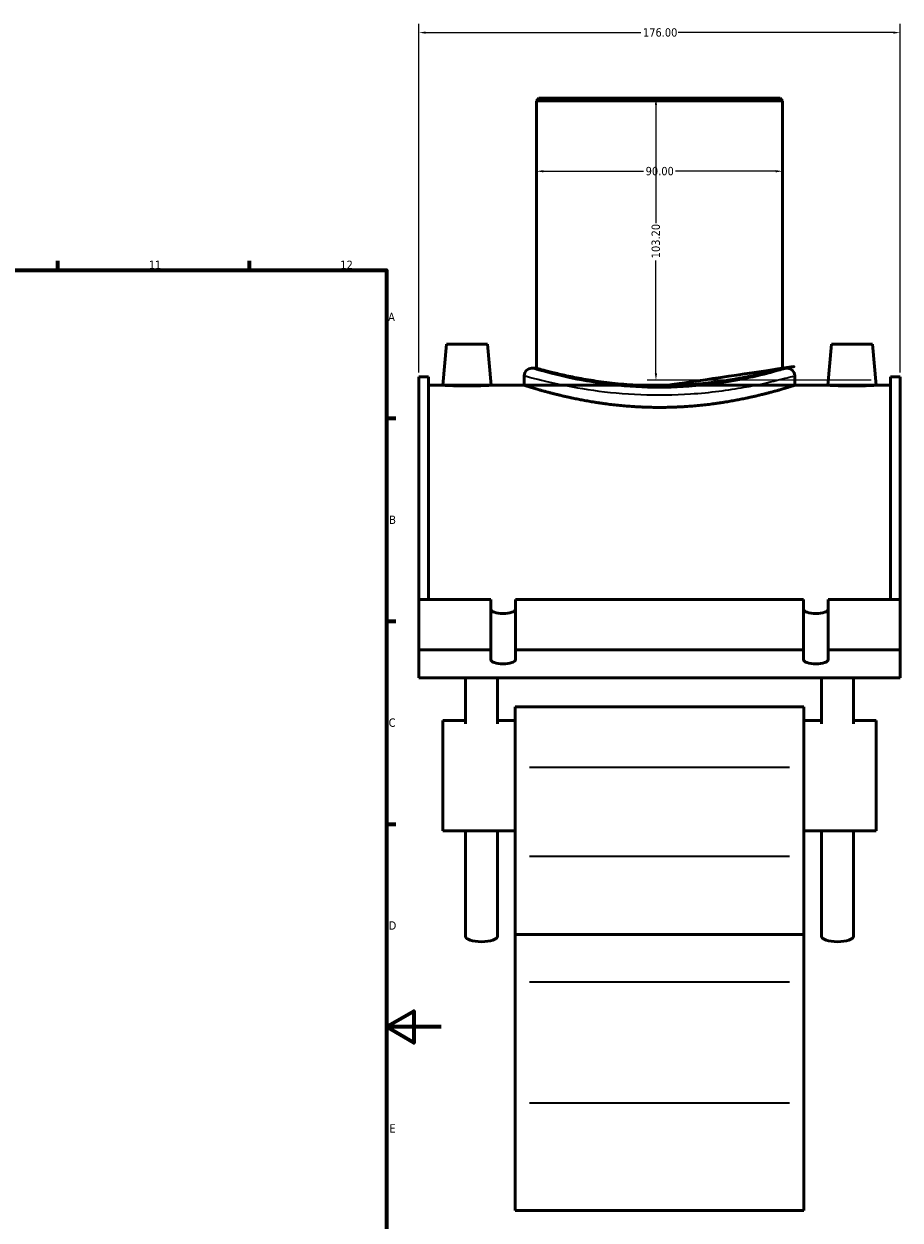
# Model space of a CAD drawing. Header units: millimetres. Extents: x -15 to 1184, y -66 to 1186.
# Tile 4 of 5: x 688 to 1009, y 226 to 664. Entities that reach past the tile are written whole.
import ezdxf

# ---------------------------------------------------------------- set-up
doc = ezdxf.new("R2010")
doc.units = ezdxf.units.MM
for name, color, linetype, lineweight in [('Border (ANSI)', 7, 'Continuous', 70), ('Dimension (ANSI)', 7, 'Continuous', 25), ('Visible (ANSI)', 7, 'Continuous', 50), ('Visible Narrow (ANSI)', 7, 'Continuous', 35)]:
    doc.layers.add(name, color=color, linetype=linetype, lineweight=lineweight)
doc.styles.add('Note Text (ANSI)', font='tahoma.ttf')
doc.dimstyles.new('Default - mm (ANSI)', dxfattribs={"dimtxt": 3.04800009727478, "dimasz": 2.5, "dimexe": 3.174999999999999, "dimexo": 1.600199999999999, "dimgap": 0.8, "dimtad": 0, "dimtoh": 1, "dimrnd": 1e-08, "dimzin": 4, "dimdsep": 46, "dimtxsty": 'Note Text (ANSI)', "dimcen": 0.09, "dimdle": 10, "dimclrd": 256, "dimclre": 256, "dimclrt": 256, "dimadec": 1, "dimazin": 1, "dimtfac": 1, "dimtofl": 0, "dimtmove": 0, "dimatfit": 3, "dimfxl": 1, "dimtolj": 1, "dimtzin": 4, "dimlwd": -1, "dimlwe": -1, "dimarcsym": 0})

# ---------------------------------------------------------------- blocks, each defined once
blk = doc.blocks.new('Borders Default Border')
at = {"layer": 'Border (ANSI)'}
for p, q in [((700.8333587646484, 574.000015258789), (700.8333587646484, 577.4480056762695)), ((770.9166717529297, 574.000015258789), (770.9166717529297, 577.4480056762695)), ((820.999984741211, 519.7499847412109), (824.448013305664, 519.7499847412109)), ((820.999984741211, 445.4999923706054), (824.448013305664, 445.4999923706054)), ((820.999984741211, 371.25), (824.448013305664, 371.25))]:
    blk.add_line(p, q, dxfattribs=at)
at = {"layer": 'Border (ANSI)', "flags": 128}
for points in [[(20, 20), (20, 574.000015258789), (820.999984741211, 574.000015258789), (820.999984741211, 20), (20, 20)], [(840.9999847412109, 297.0000076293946), (820.999984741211, 297.0000076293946), (830.9999847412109, 302.773494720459), (830.9999847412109, 291.2265014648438), (820.999984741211, 297.0000076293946)]]:
    blk.add_lwpolyline(points, dxfattribs=at)
at = {"layer": 'Border (ANSI)', "char_height": 3.048000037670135, "attachment_point": 7, "style": 'Note Text (ANSI)'}
for s, insert in [('11', (734.0437470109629, 574.3999999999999)), ('12', (804.127080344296, 574.3999999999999)), ('A', (821.6274943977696, 555.3509999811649)), ('B', (821.9937927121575, 481.1009999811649)), ('C', (821.7996391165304, 406.7966596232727)), ('D', (821.8073064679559, 332.600999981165)), ('E', (822.0530731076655, 258.350999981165))]:
    blk.add_mtext(s, dxfattribs=dict(at, insert=insert))
blk = doc.blocks.new('*D6')
at = {"layer": 'Defpoints', "color": 0, "transparency": 16777216}
for p in [(1008.866248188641, 660.9225063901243), (832.866248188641, 534.964871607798), (1008.866248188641, 534.964871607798)]:
    blk.add_point(p, dxfattribs=at)
at = {"layer": 'Dimension (ANSI)', "transparency": 16777216}
for p, q in [((832.866248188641, 536.5650716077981), (832.866248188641, 664.0975063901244)), ((1008.866248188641, 536.5650716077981), (1008.866248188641, 664.0975063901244)), ((835.366248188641, 660.9225063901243), (914.0265408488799, 660.9225063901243)), ((1006.366248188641, 660.9225063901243), (927.705955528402, 660.9225063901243))]:
    blk.add_line(p, q, dxfattribs=at)
for points in [[(835.366248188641, 661.339173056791), (835.366248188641, 660.5058397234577), (832.866248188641, 660.9225063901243)], [(1006.366248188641, 661.339173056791), (1006.366248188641, 660.5058397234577), (1008.866248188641, 660.9225063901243)]]:
    blk.add_solid(points, dxfattribs=at)
at = {"layer": 'Dimension (ANSI)', "transparency": 16777216, "insert": (914.82654084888, 662.5089402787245), "char_height": 3.04800009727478, "attachment_point": 1, "style": 'Note Text (ANSI)'}
blk.add_mtext('\\A1;176.00', dxfattribs=at)
blk = doc.blocks.new('*D7')
at = {"layer": 'Defpoints', "color": 0, "transparency": 16777216}
for p in [(920.8662481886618, 636.8648716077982), (919.5632221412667, 533.6620501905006), (999.9213453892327, 533.6620501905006)]:
    blk.add_point(p, dxfattribs=at)
at = {"layer": 'Dimension (ANSI)', "transparency": 16777216}
for p, q in [((919.5632221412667, 634.3648716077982), (919.5632221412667, 591.204578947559)), ((919.5632221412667, 536.1620501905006), (919.5632221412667, 577.525164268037)), ((998.3211453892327, 533.6620501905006), (916.3882221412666, 533.6620501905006))]:
    blk.add_line(p, q, dxfattribs=at)
for points in [[(919.1465554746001, 634.3648716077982), (919.9798888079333, 634.3648716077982), (919.5632221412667, 636.8648716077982)], [(919.1465554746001, 536.1620501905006), (919.9798888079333, 536.1620501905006), (919.5632221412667, 533.6620501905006)]]:
    blk.add_solid(points, dxfattribs=at)
at = {"layer": 'Dimension (ANSI)', "transparency": 16777216, "insert": (917.9757647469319, 578.3251642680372), "char_height": 3.04800009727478, "attachment_point": 1, "rotation": 90, "style": 'Note Text (ANSI)'}
blk.add_mtext('\\A1;103.20', dxfattribs=at)
blk = doc.blocks.new('*D9')
at = {"layer": 'Defpoints', "color": 0, "transparency": 16777216}
for p in [(875.8662481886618, 610.17508912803), (875.8662481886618, 610.17508912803), (965.8662481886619, 610.17508912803)]:
    blk.add_point(p, dxfattribs=at)
at = {"layer": 'Dimension (ANSI)', "transparency": 16777216}
for p, q in [((878.3662481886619, 610.17508912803), (915.0080828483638, 610.17508912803)), ((963.3662481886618, 610.17508912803), (926.7244135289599, 610.17508912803))]:
    blk.add_line(p, q, dxfattribs=at)
for points in [[(878.3662481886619, 610.5917557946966), (878.3662481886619, 609.7584224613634), (875.8662481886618, 610.17508912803)], [(963.3662481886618, 610.5917557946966), (963.3662481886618, 609.7584224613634), (965.8662481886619, 610.17508912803)]]:
    blk.add_solid(points, dxfattribs=at)
at = {"layer": 'Dimension (ANSI)', "transparency": 16777216, "insert": (915.8080828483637, 611.76152301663), "char_height": 3.04800009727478, "attachment_point": 1, "style": 'Note Text (ANSI)'}
blk.add_mtext('\\A1;90.00', dxfattribs=at)

msp = doc.modelspace()

# ---------------------------------------------------------------- linework, layer by layer
at = {"layer": 'Visible (ANSI)'}
for p, q in [((876.7662481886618, 636.8648716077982), (875.8662481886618, 635.9648716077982)), ((965.8662481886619, 635.9648716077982), (875.8662481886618, 635.9648716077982)), ((875.8662481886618, 635.9648716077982), (875.8662481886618, 538.0648716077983)), ((876.7662481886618, 636.8648716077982), (964.9662481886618, 636.8648716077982)), ((964.9662481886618, 636.8648716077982), (965.8662481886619, 635.9648716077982)), ((965.8662481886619, 635.9648716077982), (965.8662481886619, 538.0648716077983)), ((842.9662481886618, 546.8648716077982), (841.653918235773, 531.8648716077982)), ((842.9662481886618, 546.8648716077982), (857.9662481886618, 546.8648716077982)), ((857.9662481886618, 546.8648716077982), (859.2785781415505, 531.8648716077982)), ((983.7662481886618, 546.8648716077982), (982.453918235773, 531.8648716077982)), ((998.7662481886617, 546.8648716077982), (983.7662481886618, 546.8648716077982)), ((998.7662481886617, 546.8648716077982), (1000.07857814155, 531.8648716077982)), ((832.8662481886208, 453.4262713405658), (832.8662481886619, 534.964871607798)), ((836.386248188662, 534.964871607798), (832.8662481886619, 534.964871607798)), ((836.386248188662, 534.9648716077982), (836.3862481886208, 453.4262713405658)), ((871.3662481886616, 535.3648716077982), (871.3662481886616, 531.8648716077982)), ((875.8662481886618, 538.0648716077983), (874.0662481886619, 538.0648716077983)), ((967.6662481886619, 538.0648716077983), (965.8662481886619, 538.0648716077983)), ((970.3662481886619, 535.3648716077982), (970.3662481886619, 531.8648716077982)), ((1005.346248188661, 534.9648716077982), (1005.346248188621, 453.4262713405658)), ((1008.866248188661, 534.964871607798), (1005.346248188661, 534.964871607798)), ((1008.866248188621, 453.4262713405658), (1008.866248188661, 534.964871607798)), ((836.386248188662, 531.8648716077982), (841.653918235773, 531.8648716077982)), ((859.2785781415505, 531.8648716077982), (871.3662481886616, 531.8648716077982)), ((970.3662481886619, 531.8648716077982), (982.453918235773, 531.8648716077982)), ((1000.07857814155, 531.8648716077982), (1005.346248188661, 531.8648716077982)), ((832.8662481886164, 453.4262713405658), (859.1662481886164, 453.4262713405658)), ((832.8662481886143, 435.0082959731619), (832.8662481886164, 453.4262713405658)), ((859.1662481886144, 435.0082959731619), (859.1662481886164, 453.4262713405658)), ((868.1662481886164, 453.4262713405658), (973.5662481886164, 453.4262713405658)), ((868.1662481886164, 453.4262713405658), (868.1662481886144, 435.0082959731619)), ((973.5662481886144, 435.0082959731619), (973.5662481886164, 453.4262713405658)), ((982.5662481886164, 453.4262713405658), (1008.866248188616, 453.4262713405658)), ((982.5662481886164, 453.4262713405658), (982.5662481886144, 435.0082959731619)), ((1008.866248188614, 435.0082959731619), (1008.866248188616, 453.4262713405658)), ((832.8662481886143, 435.0082959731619), (859.1662481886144, 435.0082959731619)), ((832.8662481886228, 424.7476916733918), (832.8662481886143, 435.0082959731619)), ((859.1662481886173, 431.4170844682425), (859.1662481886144, 435.0082959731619)), ((868.1662481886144, 435.0082959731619), (973.5662481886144, 435.0082959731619)), ((868.1662481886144, 435.0082959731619), (868.1662481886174, 431.4170844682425)), ((973.5662481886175, 431.4170844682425), (973.5662481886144, 435.0082959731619)), ((982.5662481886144, 435.0082959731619), (1008.866248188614, 435.0082959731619)), ((982.5662481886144, 435.0082959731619), (982.5662481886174, 431.4170844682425)), ((1008.866248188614, 435.0082959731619), (1008.866248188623, 424.7476916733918)), ((1008.866248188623, 424.7476916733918), (832.8662481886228, 424.7476916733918)), ((849.8662481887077, 424.7476916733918), (849.8662481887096, 407.8891812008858)), ((861.6262481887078, 424.7476916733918), (861.6262481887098, 407.8891812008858)), ((980.1062481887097, 407.8891812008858), (980.1062481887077, 424.7476916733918)), ((991.8662481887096, 407.8891812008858), (991.8662481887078, 424.7476916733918)), ((868.0662481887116, 414.1449779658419), (868.0662481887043, 392.0739510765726)), ((868.0662481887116, 414.144977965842), (973.6662481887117, 414.144977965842)), ((973.6662481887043, 392.0739510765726), (973.6662481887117, 414.144977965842)), ((841.6662481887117, 409.1049779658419), (841.6662481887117, 368.784977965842)), ((841.6662481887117, 409.1049779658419), (849.8662481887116, 409.1049779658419)), ((861.6262481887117, 409.1049779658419), (868.0662481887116, 409.1049779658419)), ((973.6662481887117, 409.1049779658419), (980.1062481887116, 409.1049779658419)), ((991.8662481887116, 409.1049779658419), (1000.066248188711, 409.1049779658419)), ((1000.066248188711, 368.784977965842), (1000.066248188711, 409.1049779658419)), ((868.0662481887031, 359.4816876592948), (868.0662481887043, 392.0739510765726)), ((973.6662481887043, 392.0739510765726), (973.666248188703, 359.4816876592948)), ((841.6662481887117, 368.784977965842), (868.0662481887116, 368.784977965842)), ((849.8662481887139, 368.784977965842), (849.866248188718, 330.1839285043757)), ((861.6262481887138, 368.784977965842), (861.6262481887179, 330.1839285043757)), ((973.6662481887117, 368.784977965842), (1000.066248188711, 368.784977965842)), ((980.106248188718, 330.1839285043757), (980.106248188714, 368.784977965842)), ((991.866248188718, 330.1839285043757), (991.8662481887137, 368.784977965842)), ((868.066248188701, 330.8648716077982), (868.0662481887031, 359.4816876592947)), ((973.666248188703, 359.4816876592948), (973.666248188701, 330.8648716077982)), ((868.06624818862, 330.8648716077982), (868.066248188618, 313.5454989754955)), ((868.06624818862, 330.8648716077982), (973.6662481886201, 330.8648716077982)), ((973.666248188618, 313.5454989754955), (973.6662481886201, 330.8648716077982)), ((868.066248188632, 269.2700939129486), (868.066248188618, 313.5454989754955)), ((973.666248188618, 313.5454989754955), (973.6662481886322, 269.2700939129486)), ((868.066248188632, 269.2700939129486), (868.0662481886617, 229.8648716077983)), ((973.6662481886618, 229.8648716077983), (973.6662481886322, 269.2700939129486)), ((868.0662481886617, 229.8648716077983), (973.6662481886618, 229.8648716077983))]:
    msp.add_line(p, q, dxfattribs=at)
for centre, start, end in [((874.0662481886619, 535.3648716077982), 90, 180), ((967.6662481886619, 535.3648716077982), 0, 90)]:
    msp.add_arc(centre, 2.7, start, end, dxfattribs=at)
for centre, major_axis, ratio, start_param, end_param in [((863.6662481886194, 449.8350598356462), (-4.500000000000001, 0), 0.3420201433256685, 0, 3.141592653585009), ((978.0662481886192, 449.8350598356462), (-4.500000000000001, 0), 0.3420201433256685, 0, 3.141592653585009), ((863.6662481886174, 431.4170844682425), (4.500000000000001, 0), 0.3420201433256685, 3.141592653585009, 6.283185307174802), ((978.0662481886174, 431.4170844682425), (4.500000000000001, 0), 0.3420201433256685, 3.141592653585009, 6.283185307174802), ((855.746248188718, 330.1839285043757), (5.879999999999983, 0), 0.3420201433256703, 3.141592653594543, 6.283185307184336), ((985.986248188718, 330.1839285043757), (-5.879999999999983, 0), 0.3420201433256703, 4.7503e-12, 3.141592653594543)]:
    msp.add_ellipse(centre, major_axis=major_axis, ratio=ratio, start_param=start_param, end_param=end_param, dxfattribs=at)
for points, knots in [([(920.8662481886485, 531.6564734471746), (918.0244305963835, 531.6564734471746), (915.0907261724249, 531.7368785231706), (909.2649982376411, 532.0633602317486), (906.3728988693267, 532.3091457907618), (900.8342654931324, 532.9230188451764), (898.183031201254, 533.290962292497), (893.2838006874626, 534.0761464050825), (891.0358481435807, 534.49258330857), (887.0574769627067, 535.2936487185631), (885.1886000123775, 535.7068164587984), (881.889722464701, 536.4801541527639), (880.4594857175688, 536.8395940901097), (878.1585139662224, 537.4362137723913), (877.2859512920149, 537.6733866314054), (876.1396706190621, 537.9878152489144), (875.8662481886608, 538.0648716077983), (875.8662481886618, 538.0648716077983)], [0, 0, 0, 0, 0.8525452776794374, 0.8525452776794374, 1.705090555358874, 1.705090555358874, 2.557635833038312, 2.557635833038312, 3.410181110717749, 3.410181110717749, 4.26253824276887, 4.26253824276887, 5.11489537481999, 5.11489537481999, 5.96725250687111, 5.96725250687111, 6.819609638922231, 6.819609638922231, 6.819609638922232, 6.819609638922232]), ([(965.8662481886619, 538.0648716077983), (965.8662481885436, 538.0648716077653), (965.5928257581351, 537.9878152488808), (964.4465450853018, 537.6733866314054), (963.5739824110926, 537.4362137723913), (961.2730106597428, 536.8395940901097), (959.8427739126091, 536.4801541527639), (956.5438963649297, 535.7068164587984), (954.6750194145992, 535.2936487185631), (950.696648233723, 534.49258330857), (948.44869568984, 534.0761464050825), (943.5494651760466, 533.290962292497), (940.8982308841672, 532.9230188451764), (935.3595975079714, 532.3091457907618), (932.4674981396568, 532.0633602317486), (926.641770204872, 531.7368785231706), (923.7080657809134, 531.6564734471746), (920.8662481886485, 531.6564734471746)], [20.4588289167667, 20.4588289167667, 20.45882891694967, 20.45882891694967, 21.31118604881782, 21.31118604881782, 22.16354318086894, 22.16354318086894, 23.01590031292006, 23.01590031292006, 23.86825744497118, 23.86825744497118, 24.72080272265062, 24.72080272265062, 25.57334800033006, 25.57334800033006, 26.4258932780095, 26.4258932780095, 27.27843855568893, 27.27843855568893, 27.27843855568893, 27.27843855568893]), ([(859.2785781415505, 531.8648716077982), (859.2785781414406, 531.8648716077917), (859.0580301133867, 531.8517761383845), (858.1605819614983, 531.8043808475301), (857.4836796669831, 531.7707537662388), (855.92032308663, 531.7074902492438), (854.9293471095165, 531.6737454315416), (852.756550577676, 531.6261071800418), (851.5747024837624, 531.6129049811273), (849.357793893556, 531.6129049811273), (848.1759457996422, 531.6261071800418), (846.0031492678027, 531.6737454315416), (845.0121732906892, 531.7074902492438), (843.4488167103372, 531.7707537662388), (842.7719144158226, 531.80438084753), (841.874466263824, 531.8517761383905), (841.6539182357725, 531.8648716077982), (841.653918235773, 531.8648716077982)], [1.329765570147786, 1.329765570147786, 1.329765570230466, 1.329765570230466, 1.662112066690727, 1.662112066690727, 1.994458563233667, 1.994458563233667, 2.32699485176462, 2.32699485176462, 2.659531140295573, 2.659531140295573, 2.992067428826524, 2.992067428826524, 3.324603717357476, 3.324603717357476, 3.656950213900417, 3.656950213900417, 3.989296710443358, 3.989296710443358, 3.989296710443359, 3.989296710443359]), ([(970.3662481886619, 531.8648716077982), (970.3662481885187, 531.8648716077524), (970.0644042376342, 531.7675790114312), (968.8008646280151, 531.370915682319), (967.8395109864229, 531.0717950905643), (965.3067360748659, 530.3192453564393), (963.7333033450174, 529.865800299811), (960.1064486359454, 528.8895179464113), (958.0527595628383, 528.3675781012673), (953.6824619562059, 527.354518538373), (951.2128470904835, 526.8270943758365), (945.8292175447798, 525.8309819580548), (942.9152203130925, 525.3633092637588), (936.824674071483, 524.581832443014), (933.6428547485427, 524.2682404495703), (927.2297457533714, 523.8512844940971), (923.9983594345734, 523.7483288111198), (917.7341369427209, 523.7483288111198), (914.5027506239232, 523.8512844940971), (908.0896416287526, 524.2682404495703), (904.9078223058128, 524.581832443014), (898.8172760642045, 525.3633092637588), (895.9032788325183, 525.8309819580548), (890.5196492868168, 526.8270943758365), (888.0500344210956, 527.354518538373), (883.6797368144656, 528.3675781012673), (881.6260477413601, 528.8895179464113), (877.9991930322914, 529.865800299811), (876.4257603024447, 530.3192453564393), (873.8929853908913, 531.0717950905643), (872.9316317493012, 531.370915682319), (871.668092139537, 531.7675790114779), (871.3662481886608, 531.8648716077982), (871.3662481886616, 531.8648716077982)], [7.515611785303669, 7.515611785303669, 7.515611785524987, 7.515611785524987, 8.454881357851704, 8.454881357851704, 9.394150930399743, 9.394150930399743, 10.33342050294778, 10.33342050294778, 11.27269007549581, 11.27269007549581, 12.2123234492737, 12.2123234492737, 13.15195682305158, 13.15195682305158, 14.09159019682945, 14.09159019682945, 15.03122357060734, 15.03122357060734, 15.97085694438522, 15.97085694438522, 16.9104903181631, 16.9104903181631, 17.85012369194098, 17.85012369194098, 18.78975706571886, 18.78975706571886, 19.7290266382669, 19.7290266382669, 20.66829621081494, 20.66829621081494, 21.60756578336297, 21.60756578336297, 22.54683535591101, 22.54683535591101, 22.54683535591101, 22.54683535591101]), ([(1000.07857814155, 531.8648716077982), (1000.07857814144, 531.8648716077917), (999.8580301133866, 531.8517761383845), (998.9605819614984, 531.80438084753), (998.2836796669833, 531.7707537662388), (996.7203230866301, 531.7074902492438), (995.7293471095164, 531.6737454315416), (993.5565505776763, 531.6261071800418), (992.3747024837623, 531.6129049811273), (991.2662481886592, 531.6129049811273), (990.157793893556, 531.6129049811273), (988.9759457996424, 531.6261071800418), (986.8031492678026, 531.6737454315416), (985.8121732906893, 531.7074902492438), (984.2488167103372, 531.7707537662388), (983.5719144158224, 531.8043808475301), (982.674466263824, 531.8517761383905), (982.4539182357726, 531.8648716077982), (982.453918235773, 531.8648716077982)], [3.989296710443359, 3.989296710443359, 3.989296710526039, 3.989296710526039, 4.3216432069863, 4.3216432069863, 4.653989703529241, 4.653989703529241, 4.986525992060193, 4.986525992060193, 5.319062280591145, 5.319062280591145, 5.319062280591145, 5.651598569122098, 5.651598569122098, 5.984134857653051, 5.984134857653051, 6.316481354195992, 6.316481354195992, 6.648827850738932, 6.648827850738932, 6.648827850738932, 6.648827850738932])]:
    msp.add_open_spline(points, degree=3, knots=knots, dxfattribs=at)
at = {"layer": 'Visible Narrow (ANSI)'}
for p, q in [((873.3462481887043, 392.0739510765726), (968.3862481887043, 392.0739510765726)), ((873.346248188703, 359.4816876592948), (968.3862481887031, 359.4816876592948)), ((873.346248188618, 313.5454989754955), (968.386248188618, 313.5454989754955)), ((873.3462481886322, 269.2700939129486), (968.386248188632, 269.2700939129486))]:
    msp.add_line(p, q, dxfattribs=at)
for points, knots in [([(871.9830720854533, 535.1931153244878), (872.1484468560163, 535.1477576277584), (872.3471044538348, 535.093394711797), (874.2614103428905, 534.5709808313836), (877.6891849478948, 533.6420264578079), (886.4080906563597, 531.7206224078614), (891.2519848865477, 530.7804254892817), (902.0164281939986, 529.2621489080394), (907.9100487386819, 528.6842304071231), (920.0473858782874, 528.191775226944), (926.2799577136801, 528.2806509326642), (939.405096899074, 529.1587261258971), (946.152396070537, 530.0821688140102), (956.6914857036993, 531.9748328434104), (960.7853535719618, 532.9050272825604), (966.7928602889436, 534.3777240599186), (968.8018596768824, 534.9321783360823), (969.7454608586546, 535.1925640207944), (969.7479140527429, 535.1932409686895), (969.7503599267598, 535.1939158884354)], [-36.80429084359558, -36.80429084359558, -36.80429084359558, -36.80429084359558, -36.5000225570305, -36.5000225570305, -34.29169257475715, -34.29169257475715, -32.4772668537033, -32.4772668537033, -30.70750180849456, -30.70750180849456, -28.94217081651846, -28.94217081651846, -26.81227575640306, -26.81227575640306, -25.00515606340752, -25.00515606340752, -23.28885541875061, -23.28885541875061, -23.28436832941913, -23.28436832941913, -23.28436832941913, -23.28436832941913]), ([(967.0839538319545, 537.8910037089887), (967.0816413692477, 537.8903172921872), (967.0793219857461, 537.8896288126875), (966.187189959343, 537.62480753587), (964.2877723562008, 537.0609082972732), (958.6079478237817, 535.5631245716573), (954.7373818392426, 534.6170845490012), (944.7731516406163, 532.6921795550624), (938.3938869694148, 531.7530062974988), (925.9846644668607, 530.8599733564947), (920.0920510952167, 530.7695836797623), (908.6167505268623, 531.2704276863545), (903.0446001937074, 531.8581908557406), (892.8673083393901, 533.4023308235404), (888.2876265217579, 534.3585437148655), (880.0442974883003, 536.312678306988), (876.8034924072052, 537.2574571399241), (874.993603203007, 537.788770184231), (874.8057814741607, 537.8440591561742), (874.6494271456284, 537.8901895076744)], [23.28436832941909, 23.28436832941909, 23.28436832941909, 23.28436832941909, 23.28885541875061, 23.28885541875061, 25.00515606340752, 25.00515606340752, 26.81227575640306, 26.81227575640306, 28.94217081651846, 28.94217081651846, 30.70750180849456, 30.70750180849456, 32.4772668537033, 32.4772668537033, 34.29169257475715, 34.29169257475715, 36.5000225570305, 36.5000225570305, 36.80429084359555, 36.80429084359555, 36.80429084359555, 36.80429084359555])]:
    msp.add_open_spline(points, degree=3, knots=knots, dxfattribs=at)

# ---------------------------------------------------------------- block references
msp.add_blockref('Borders Default Border', (0, 0))

# ---------------------------------------------------------------- dimensions: what is measured, and where the dimension line sits
at = {"layer": 'Dimension (ANSI)'}
for base, p1, p2, angle, override, picture, middle in [((1008.866248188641, 660.9225063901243), (832.866248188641, 534.964871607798), (1008.866248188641, 534.964871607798), 180, {"dimtoh": 0, "dimdec": 2, "dimtp": 0, "dimtm": 0, "dimtdec": 2, "dimatfit": 1}, '*D6', (920.866248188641, 660.9225063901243)), ((919.5632221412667, 533.6620501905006), (920.8662481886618, 636.8648716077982), (999.9213453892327, 533.6620501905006), 90, {"dimtoh": 0, "dimdec": 2, "dimse1": 1, "dimtp": 0, "dimtm": 0, "dimtdec": 2, "dimatfit": 1}, '*D7', (919.5632221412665, 584.3648716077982)), ((875.8662481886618, 610.17508912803), (965.8662481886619, 610.17508912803), (875.8662481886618, 610.17508912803), 180, {"dimtoh": 0, "dimdec": 2, "dimse1": 1, "dimse2": 1, "dimtp": 0, "dimtm": 0, "dimtdec": 2, "dimatfit": 1}, '*D9', (920.8662481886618, 610.17508912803))]:
    dim = msp.add_linear_dim(base=base, p1=p1, p2=p2, angle=angle, dimstyle='Default - mm (ANSI)', override=override, dxfattribs=at)
    dim.commit()
    dim.dimension.update_dxf_attribs({"geometry": picture, "text_midpoint": middle, "dimtype": 160})

doc.saveas('drawing.dxf')
